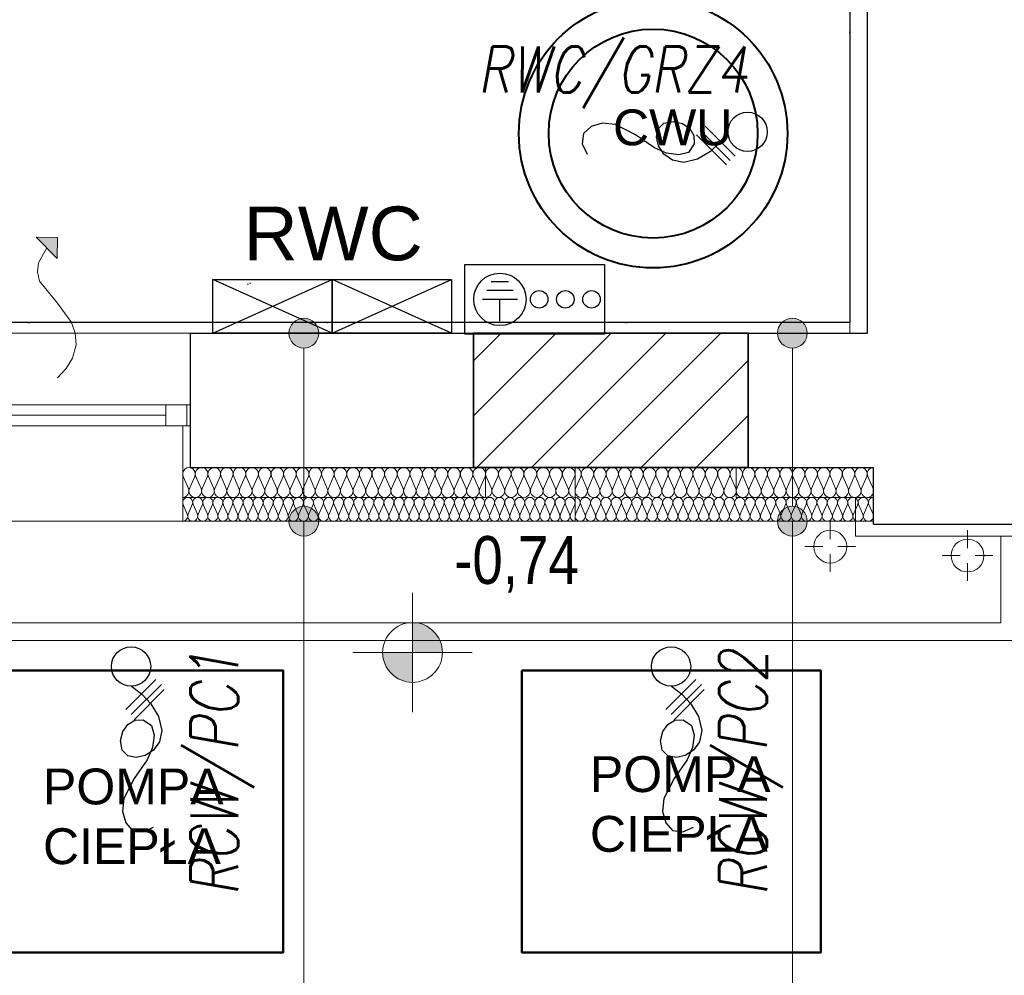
# Model space of a CAD drawing. Extents: x -558982 to 5119495, y -5290134 to 121759.
# Tile 235 of 256: x -427149 to -423849, y -22301 to -19101. Entities that reach past the tile are written whole.
import ezdxf
from ezdxf.enums import TextEntityAlignment as Align
from ezdxf.lldxf.tags import DXFTag

# ---------------------------------------------------------------- set-up
doc = ezdxf.new("R2010")
doc.units = 0
doc.header["$MEASUREMENT"] = 0
doc.linetypes.add('DASHDOTX2', pattern=[2, 1, -0.5, 0, -0.5])
doc.linetypes.add('Krawędzie ukryte', pattern=[150, 100, -50])
for name, color, linetype in [('#armatura', 7, 'Continuous'), ('#opisy', 7, 'Continuous'), ('A-Okna', 252, 'Continuous'), ('Arch ocieplenie', 252, 'Continuous'), ('Arch opisy', 252, 'Continuous'), ('Arch zmurowania', 252, 'Continuous'), ('Inwent Izolacje', 252, 'Continuous'), ('INWENT RZĘDNE', 252, 'Continuous')]:
    doc.layers.add(name, color=color, linetype=linetype)
for name, color, linetype, lineweight in [('#CIEPŁO', 1, 'Continuous', 30), ('$ IE INST. WYRÓWNWCZA', 1, 'Continuous', 30), ('$ IE INSTALACJA ELEKTRYCZNA', 1, 'Continuous', 30), ('$ IE TABLICE ELEKTRYCZNE', 1, 'Continuous', 30), ('$ IE WYPUSTY', 1, 'Continuous', 30), ('$ IE_OPISY', 7, 'Continuous', 25), ('$ IE_WYPUSTY', 1, 'Continuous', 30), ('A-Okna_Nr_Pióra__9', 252, 'Continuous', 13), ('Arch ocieplenie_Nr_Pióra__44', 252, 'Continuous', 13), ('Arch ocieplenie_Nr_Pióra__9', 252, 'Continuous', 13), ('Arch opisy_Nr_Pióra__21', 252, 'Continuous', 9), ('Arch teren_Nr_Pióra__5', 252, 'Continuous', 13), ('Arch wyburzenia_Nr_Pióra__2', 252, 'Continuous', 13), ('Arch wykończenie_Nr_Pióra__3', 252, 'Continuous', 18), ('Arch zmurowania_Nr_Pióra__21', 252, 'Continuous', 9), ('Arch zmurowania_Nr_Pióra__27', 252, 'Continuous', 35), ('INWENT DACH_Nr_Pióra__21', 252, 'Continuous', 9), ('Inwent Izolacje_Nr_Pióra__2', 252, 'Continuous', 13), ('INWENT RZĘDNE_Nr_Pióra__21', 252, 'Continuous', 9), ('INWENT. OKNA_Nr_Pióra__5', 252, 'Continuous', 13), ('INWENT.ŚCIANY_Nr_Pióra__1', 252, 'Continuous', 25), ('INWENT.ŚCIANY_Nr_Pióra__2', 252, 'Continuous', 13), ('INWENT.ŚCIANY_Nr_Pióra__21', 252, 'Continuous', 9)]:
    doc.layers.add(name, color=color, linetype=linetype, lineweight=lineweight)
doc.styles.add('Arial', font='arial.ttf', dxfattribs={"height": 50})
doc.styles.add('CP_ATTR', font='ROMANS.SHX')
doc.styles.add('GENERATED_STYLE_2', font='ARIALN.TTF')
doc.styles.add('ROMANS', font='romans.shx', dxfattribs={"width": 0.85})
doc.styles.get("Standard").update_dxf_attribs({"font": 'arial.ttf', "bigfont": 'BIGFONT.SHX'})
tags = doc.linetypes.add('DASH', pattern=[15, 10, -5]).pattern_tags.tags
tags[6:7] = [DXFTag(74, 4), DXFTag(75, 0), DXFTag(340, '0'), DXFTag(46, 0.0), DXFTag(50, 0.0), DXFTag(44, 0.0), DXFTag(45, 0.0)]
tags[4:5] = [DXFTag(74, 4), DXFTag(75, 0), DXFTag(340, '0'), DXFTag(46, 0.0), DXFTag(50, 0.0), DXFTag(44, 0.0), DXFTag(45, 0.0)]

# ---------------------------------------------------------------- blocks, each defined once
blk = doc.blocks.new('Izolacja cieplna 14_3', base_point=(-416244.9, 22812.6))
at = {"layer": 'Arch ocieplenie_Nr_Pióra__44', "linetype": 'Continuous'}
for p, q in [((-416243.5, 22756.5), (-416229.2, 22788.8)), ((-416226.3, 22788.8), (-416211.9, 22756.5)), ((-416209, 22756.5), (-416194.7, 22788.8)), ((-416191.8, 22788.8), (-416177.4, 22756.5)), ((-416174.5, 22756.5), (-416160.2, 22788.8)), ((-416157.3, 22788.8), (-416142.9, 22756.5)), ((-416140.1, 22756.5), (-416125.7, 22788.8)), ((-416122.8, 22788.8), (-416108.5, 22756.5)), ((-416105.6, 22756.5), (-416091.2, 22788.8)), ((-416088.3, 22788.8), (-416074, 22756.5)), ((-416071.1, 22756.5), (-416056.7, 22788.8)), ((-416053.8, 22788.8), (-416039.5, 22756.5)), ((-416036.6, 22756.5), (-416022.3, 22788.8)), ((-416019.4, 22788.8), (-416005, 22756.5)), ((-416002.1, 22756.5), (-415987.8, 22788.8)), ((-415984.9, 22788.8), (-415970.5, 22756.5)), ((-415967.6, 22756.5), (-415953.3, 22788.8)), ((-415950.4, 22788.8), (-415936.1, 22756.5)), ((-415933.2, 22756.5), (-415918.8, 22788.8)), ((-415915.9, 22788.8), (-415901.6, 22756.5)), ((-415898.7, 22756.5), (-415884.3, 22788.8)), ((-415881.4, 22788.8), (-415867.1, 22756.5)), ((-415864.2, 22756.5), (-415849.8, 22788.8)), ((-415846.9, 22788.8), (-415832.6, 22756.5)), ((-415829.7, 22756.5), (-415815.4, 22788.8)), ((-415812.5, 22788.8), (-415798.1, 22756.5)), ((-415795.2, 22756.5), (-415780.9, 22788.8)), ((-415778, 22788.8), (-415763.6, 22756.5)), ((-415760.7, 22756.5), (-415746.4, 22788.8)), ((-415743.5, 22788.8), (-415729.2, 22756.5)), ((-415726.3, 22756.5), (-415711.9, 22788.8)), ((-415709, 22788.8), (-415694.7, 22756.5)), ((-415691.8, 22756.5), (-415677.4, 22788.8)), ((-415674.5, 22788.8), (-415660.2, 22756.5)), ((-415657.3, 22756.5), (-415642.9, 22788.8)), ((-415640.1, 22788.8), (-415625.7, 22756.5)), ((-415622.8, 22756.5), (-415608.5, 22788.8)), ((-415605.6, 22788.8), (-415591.2, 22756.5)), ((-415588.3, 22756.5), (-415574, 22788.8)), ((-415571.1, 22788.8), (-415556.7, 22756.5)), ((-415553.8, 22756.5), (-415539.5, 22788.8)), ((-415536.6, 22788.8), (-415522.3, 22756.5)), ((-415519.4, 22756.5), (-415505, 22788.8)), ((-415502.1, 22788.8), (-415487.8, 22756.5)), ((-415484.9, 22756.5), (-415470.5, 22788.8)), ((-415467.6, 22788.8), (-415453.3, 22756.5)), ((-415450.4, 22756.5), (-415436.1, 22788.8)), ((-415433.2, 22788.8), (-415418.8, 22756.5)), ((-415415.9, 22756.5), (-415401.6, 22788.8)), ((-415398.7, 22788.8), (-415384.3, 22756.5)), ((-415381.4, 22756.5), (-415367.1, 22788.8)), ((-415364.2, 22788.8), (-415349.8, 22756.5)), ((-415346.9, 22756.5), (-415332.6, 22788.8)), ((-415329.7, 22788.8), (-415315.4, 22756.5)), ((-415312.5, 22756.5), (-415298.1, 22788.8)), ((-415295.2, 22788.8), (-415280.9, 22756.5)), ((-415278, 22756.5), (-415263.6, 22788.8)), ((-415260.7, 22788.8), (-415246.4, 22756.5))]:
    blk.add_line(p, q, dxfattribs=at)
for centre, start_param, end_param in [((-416244.9, 22795.6), 5.870392, 7.853982), ((-416210.5, 22795.6), 5.870392, 9.837571), ((-416176, 22795.6), 5.870392, 9.837571), ((-416141.5, 22795.6), 5.870392, 9.837571), ((-416107, 22795.6), 5.870392, 9.837571), ((-416072.5, 22795.6), 5.870392, 9.837571), ((-416038.1, 22795.6), 5.870392, 9.837571), ((-416003.6, 22795.6), 5.870392, 9.837571), ((-415969.1, 22795.6), 5.870392, 9.837571), ((-415934.6, 22795.6), 5.870392, 9.837571), ((-415900.1, 22795.6), 5.870392, 9.837571), ((-415865.6, 22795.6), 5.870392, 9.837571), ((-415831.2, 22795.6), 5.870392, 9.837571), ((-415796.7, 22795.6), 5.870392, 9.837571), ((-415762.2, 22795.6), 5.870392, 9.837571), ((-415727.7, 22795.6), 5.870392, 9.837571), ((-415693.2, 22795.6), 5.870392, 9.837571), ((-415658.7, 22795.6), 5.870392, 9.837571), ((-415624.3, 22795.6), 5.870392, 9.837571), ((-415589.8, 22795.6), 5.870392, 9.837571), ((-415555.3, 22795.6), 5.870392, 9.837571), ((-415520.8, 22795.6), 5.870392, 9.837571), ((-415486.3, 22795.6), 5.870392, 9.837571), ((-415451.8, 22795.6), 5.870392, 9.837571), ((-415417.4, 22795.6), 5.870392, 9.837571), ((-415382.9, 22795.6), 5.870392, 9.837571), ((-415348.4, 22795.6), 5.870392, 9.837571), ((-415313.9, 22795.6), 5.870392, 9.837571), ((-415279.4, 22795.6), 5.870392, 9.837571), ((-415244.9, 22795.6), 1.570796, 3.554385), ((-416227.7, 22749.6), 2.728799, 6.695979), ((-416193.2, 22749.6), 2.728799, 6.695979), ((-416158.7, 22749.6), 2.728799, 6.695979), ((-416124.3, 22749.6), 2.728799, 6.695979), ((-416089.8, 22749.6), 2.728799, 6.695979), ((-416055.3, 22749.6), 2.728799, 6.695979), ((-416020.8, 22749.6), 2.728799, 6.695979), ((-415986.3, 22749.6), 2.728799, 6.695979), ((-415951.8, 22749.6), 2.728799, 6.695979), ((-415917.4, 22749.6), 2.728799, 6.695979), ((-415882.9, 22749.6), 2.728799, 6.695979), ((-415848.4, 22749.6), 2.728799, 6.695979), ((-415813.9, 22749.6), 2.728799, 6.695979), ((-415779.4, 22749.6), 2.728799, 6.695979), ((-415744.9, 22749.6), 2.728799, 6.695979), ((-415710.5, 22749.6), 2.728799, 6.695979), ((-415676, 22749.6), 2.728799, 6.695979), ((-415641.5, 22749.6), 2.728799, 6.695979), ((-415607, 22749.6), 2.728799, 6.695979), ((-415572.5, 22749.6), 2.728799, 6.695979), ((-415538.1, 22749.6), 2.728799, 6.695979), ((-415503.6, 22749.6), 2.728799, 6.695979), ((-415469.1, 22749.6), 2.728799, 6.695979), ((-415434.6, 22749.6), 2.728799, 6.695979), ((-415400.1, 22749.6), 2.728799, 6.695979), ((-415365.6, 22749.6), 2.728799, 6.695979), ((-415331.2, 22749.6), 2.728799, 6.695979), ((-415296.7, 22749.6), 2.728799, 6.695979), ((-415262.2, 22749.6), 2.728799, 6.695979)]:
    blk.add_ellipse(centre, major_axis=(17.2, 0), ratio=0.986834, start_param=start_param, end_param=end_param, dxfattribs=at)
blk = doc.blocks.new('Izolacja cieplna 14_4', base_point=(-417559.9, 22732.6))
at = {"layer": 'Arch ocieplenie_Nr_Pióra__9', "linetype": 'Continuous'}
for p, q in [((-417558.5, 22788.8), (-417544.5, 22756.5)), ((-417541.7, 22756.5), (-417527.6, 22788.8)), ((-417524.8, 22788.8), (-417510.8, 22756.5)), ((-417508, 22756.5), (-417493.9, 22788.8)), ((-417491.1, 22788.8), (-417477.1, 22756.5)), ((-417474.2, 22756.5), (-417460.2, 22788.8)), ((-417457.4, 22788.8), (-417443.4, 22756.5)), ((-417440.5, 22756.5), (-417426.5, 22788.8)), ((-417423.7, 22788.8), (-417409.6, 22756.5)), ((-417406.8, 22756.5), (-417392.8, 22788.8)), ((-417389.9, 22788.8), (-417375.9, 22756.5)), ((-417373.1, 22756.5), (-417359.1, 22788.8)), ((-417356.2, 22788.8), (-417342.2, 22756.5)), ((-417339.4, 22756.5), (-417325.3, 22788.8)), ((-417322.5, 22788.8), (-417308.5, 22756.5)), ((-417305.6, 22756.5), (-417291.6, 22788.8)), ((-417288.8, 22788.8), (-417274.8, 22756.5)), ((-417271.9, 22756.5), (-417257.9, 22788.8)), ((-417255.1, 22788.8), (-417241, 22756.5)), ((-417238.2, 22756.5), (-417224.2, 22788.8)), ((-417221.4, 22788.8), (-417207.3, 22756.5)), ((-417204.5, 22756.5), (-417190.5, 22788.8)), ((-417187.6, 22788.8), (-417173.6, 22756.5)), ((-417170.8, 22756.5), (-417156.7, 22788.8)), ((-417153.9, 22788.8), (-417139.9, 22756.5)), ((-417137.1, 22756.5), (-417123, 22788.8)), ((-417120.2, 22788.8), (-417106.2, 22756.5)), ((-417103.3, 22756.5), (-417089.3, 22788.8)), ((-417086.5, 22788.8), (-417072.5, 22756.5)), ((-417069.6, 22756.5), (-417055.6, 22788.8)), ((-417052.8, 22788.8), (-417038.7, 22756.5)), ((-417035.9, 22756.5), (-417021.9, 22788.8)), ((-417019, 22788.8), (-417005, 22756.5)), ((-417002.2, 22756.5), (-416988.2, 22788.8)), ((-416985.3, 22788.8), (-416971.3, 22756.5)), ((-416968.5, 22756.5), (-416954.4, 22788.8)), ((-416951.6, 22788.8), (-416937.6, 22756.5)), ((-416934.7, 22756.5), (-416920.7, 22788.8)), ((-416917.9, 22788.8), (-416903.9, 22756.5)), ((-416901, 22756.5), (-416887, 22788.8)), ((-416884.2, 22788.8), (-416870.1, 22756.5)), ((-416867.3, 22756.5), (-416853.3, 22788.8)), ((-416850.5, 22788.8), (-416836.4, 22756.5)), ((-416833.6, 22756.5), (-416819.6, 22788.8)), ((-416816.7, 22788.8), (-416802.7, 22756.5)), ((-416799.9, 22756.5), (-416785.9, 22788.8)), ((-416783, 22788.8), (-416769, 22756.5)), ((-416766.2, 22756.5), (-416752.1, 22788.8)), ((-416749.3, 22788.8), (-416735.3, 22756.5)), ((-416732.4, 22756.5), (-416718.4, 22788.8)), ((-416715.6, 22788.8), (-416701.6, 22756.5)), ((-416698.7, 22756.5), (-416684.7, 22788.8)), ((-416681.9, 22788.8), (-416667.8, 22756.5)), ((-416665, 22756.5), (-416651, 22788.8)), ((-416648.1, 22788.8), (-416634.1, 22756.5)), ((-416631.3, 22756.5), (-416617.3, 22788.8)), ((-416614.4, 22788.8), (-416600.4, 22756.5)), ((-416597.6, 22756.5), (-416583.5, 22788.8)), ((-416580.7, 22788.8), (-416566.7, 22756.5)), ((-416563.9, 22756.5), (-416549.8, 22788.8)), ((-416547, 22788.8), (-416533, 22756.5)), ((-416530.1, 22756.5), (-416516.1, 22788.8)), ((-416513.3, 22788.8), (-416499.2, 22756.5)), ((-416496.4, 22756.5), (-416482.4, 22788.8)), ((-416479.6, 22788.8), (-416465.5, 22756.5)), ((-416462.7, 22756.5), (-416448.7, 22788.8)), ((-416445.8, 22788.8), (-416431.8, 22756.5)), ((-416429, 22756.5), (-416415, 22788.8)), ((-416412.1, 22788.8), (-416398.1, 22756.5)), ((-416395.3, 22756.5), (-416381.2, 22788.8)), ((-416378.4, 22788.8), (-416364.4, 22756.5)), ((-416361.5, 22756.5), (-416347.5, 22788.8)), ((-416344.7, 22788.8), (-416330.7, 22756.5)), ((-416327.8, 22756.5), (-416313.8, 22788.8)), ((-416311, 22788.8), (-416296.9, 22756.5)), ((-416294.1, 22756.5), (-416280.1, 22788.8)), ((-416277.2, 22788.8), (-416263.2, 22756.5)), ((-416260.4, 22756.5), (-416246.4, 22788.8))]:
    blk.add_line(p, q, dxfattribs=at)
for centre, start_param, end_param in [((-417543.1, 22795.6), 4.299595, 8.266775), ((-417509.4, 22795.6), 4.299595, 8.266775), ((-417475.7, 22795.6), 4.299595, 8.266775), ((-417441.9, 22795.6), 4.299595, 8.266775), ((-417408.2, 22795.6), 4.299595, 8.266775), ((-417374.5, 22795.6), 4.299595, 8.266775), ((-417340.8, 22795.6), 4.299595, 8.266775), ((-417307.1, 22795.6), 4.299595, 8.266775), ((-417273.3, 22795.6), 4.299595, 8.266775), ((-417239.6, 22795.6), 4.299595, 8.266775), ((-417205.9, 22795.6), 4.299595, 8.266775), ((-417172.2, 22795.6), 4.299595, 8.266775), ((-417138.5, 22795.6), 4.299595, 8.266775), ((-417104.8, 22795.6), 4.299595, 8.266775), ((-417071, 22795.6), 4.299595, 8.266775), ((-417037.3, 22795.6), 4.299595, 8.266775), ((-417003.6, 22795.6), 4.299595, 8.266775), ((-416969.9, 22795.6), 4.299595, 8.266775), ((-416936.2, 22795.6), 4.299595, 8.266775), ((-416902.4, 22795.6), 4.299595, 8.266775), ((-416868.7, 22795.6), 4.299595, 8.266775), ((-416835, 22795.6), 4.299595, 8.266775), ((-416801.3, 22795.6), 4.299595, 8.266775), ((-416767.6, 22795.6), 4.299595, 8.266775), ((-416733.9, 22795.6), 4.299595, 8.266775), ((-416700.1, 22795.6), 4.299595, 8.266775), ((-416666.4, 22795.6), 4.299595, 8.266775), ((-416632.7, 22795.6), 4.299595, 8.266775), ((-416599, 22795.6), 4.299595, 8.266775), ((-416565.3, 22795.6), 4.299595, 8.266775), ((-416531.5, 22795.6), 4.299595, 8.266775), ((-416497.8, 22795.6), 4.299595, 8.266775), ((-416464.1, 22795.6), 4.299595, 8.266775), ((-416430.4, 22795.6), 4.299595, 8.266775), ((-416396.7, 22795.6), 4.299595, 8.266775), ((-416363, 22795.6), 4.299595, 8.266775), ((-416329.2, 22795.6), 4.299595, 8.266775), ((-416295.5, 22795.6), 4.299595, 8.266775), ((-416261.8, 22795.6), 4.299595, 8.266775), ((-417559.9, 22749.6), 3.141593, 5.125182), ((-417526.2, 22749.6), 1.158004, 5.125183), ((-417492.5, 22749.6), 1.158004, 5.125183), ((-417458.8, 22749.6), 1.158004, 5.125183), ((-417425.1, 22749.6), 1.158004, 5.125183), ((-417391.4, 22749.6), 1.158004, 5.125183), ((-417357.6, 22749.6), 1.158004, 5.125183), ((-417323.9, 22749.6), 1.158004, 5.125183), ((-417290.2, 22749.6), 1.158004, 5.125183), ((-417256.5, 22749.6), 1.158004, 5.125183), ((-417222.8, 22749.6), 1.158004, 5.125183), ((-417189.1, 22749.6), 1.158004, 5.125183), ((-417155.3, 22749.6), 1.158004, 5.125183), ((-417121.6, 22749.6), 1.158004, 5.125183), ((-417087.9, 22749.6), 1.158004, 5.125183), ((-417054.2, 22749.6), 1.158004, 5.125183), ((-417020.5, 22749.6), 1.158004, 5.125183), ((-416986.7, 22749.6), 1.158004, 5.125183), ((-416953, 22749.6), 1.158004, 5.125183), ((-416919.3, 22749.6), 1.158004, 5.125183), ((-416885.6, 22749.6), 1.158004, 5.125183), ((-416851.9, 22749.6), 1.158004, 5.125183), ((-416818.2, 22749.6), 1.158004, 5.125183), ((-416784.4, 22749.6), 1.158004, 5.125183), ((-416750.7, 22749.6), 1.158004, 5.125183), ((-416717, 22749.6), 1.158004, 5.125183), ((-416683.3, 22749.6), 1.158004, 5.125183), ((-416649.6, 22749.6), 1.158004, 5.125183), ((-416615.8, 22749.6), 1.158004, 5.125183), ((-416582.1, 22749.6), 1.158004, 5.125183), ((-416548.4, 22749.6), 1.158004, 5.125183), ((-416514.7, 22749.6), 1.158004, 5.125183), ((-416481, 22749.6), 1.158004, 5.125183), ((-416447.3, 22749.6), 1.158004, 5.125183), ((-416413.5, 22749.6), 1.158004, 5.125183), ((-416379.8, 22749.6), 1.158004, 5.125183), ((-416346.1, 22749.6), 1.158004, 5.125183), ((-416312.4, 22749.6), 1.158004, 5.125183), ((-416278.7, 22749.6), 1.158004, 5.125183), ((-416244.9, 22749.6), 1.158004, 3.141593)]:
    blk.add_ellipse(centre, major_axis=(0, 17), ratio=0.990877, start_param=start_param, end_param=end_param, dxfattribs=at)
blk = doc.blocks.new('Izolacja cieplna 14_34', base_point=(-416544.9, 22812.6))
at = {"layer": 'Arch ocieplenie_Nr_Pióra__9', "linetype": 'Continuous'}
for p, q in [((-416543.1, 22882.8), (-416525.3, 22842.4)), ((-416521.7, 22842.4), (-416503.9, 22882.8)), ((-416500.3, 22882.8), (-416482.5, 22842.4)), ((-416478.9, 22842.4), (-416461, 22882.8)), ((-416457.4, 22882.8), (-416439.6, 22842.4)), ((-416436, 22842.4), (-416418.2, 22882.8)), ((-416414.6, 22882.8), (-416396.7, 22842.4)), ((-416393.1, 22842.4), (-416375.3, 22882.8)), ((-416371.7, 22882.8), (-416353.9, 22842.4)), ((-416350.3, 22842.4), (-416332.5, 22882.8)), ((-416328.9, 22882.8), (-416311, 22842.4)), ((-416307.4, 22842.4), (-416289.6, 22882.8)), ((-416286, 22882.8), (-416268.2, 22842.4)), ((-416264.6, 22842.4), (-416246.7, 22882.8))]:
    blk.add_line(p, q, dxfattribs=at)
for centre, start_param, end_param in [((-416523.5, 22891.3), 5.870392, 9.837571), ((-416480.7, 22891.3), 5.870392, 9.837571), ((-416437.8, 22891.3), 5.870392, 9.837571), ((-416394.9, 22891.3), 5.870392, 9.837571), ((-416352.1, 22891.3), 5.870392, 9.837571), ((-416309.2, 22891.3), 5.870392, 9.837571), ((-416266.4, 22891.3), 5.870392, 9.837571), ((-416544.9, 22833.9), 4.712389, 6.695979), ((-416502.1, 22833.9), 2.7288, 6.695979), ((-416459.2, 22833.9), 2.7288, 6.695979), ((-416416.4, 22833.9), 2.7288, 6.695979), ((-416373.5, 22833.9), 2.7288, 6.695979), ((-416330.7, 22833.9), 2.7288, 6.695979), ((-416287.8, 22833.9), 2.7288, 6.695979), ((-416244.9, 22833.9), 2.7288, 4.712389)]:
    blk.add_ellipse(centre, major_axis=(21.4, 0), ratio=0.992505, start_param=start_param, end_param=end_param, dxfattribs=at)
blk = doc.blocks.new('Izolacja cieplna 14_35', base_point=(-415704.9, 22912.6))
at = {"layer": 'Arch ocieplenie_Nr_Pióra__44', "linetype": 'Continuous'}
for p, q in [((-415703.2, 22842.4), (-415685.8, 22882.8)), ((-415682.3, 22882.8), (-415664.9, 22842.4)), ((-415661.4, 22842.4), (-415644, 22882.8)), ((-415640.5, 22882.8), (-415623.1, 22842.4)), ((-415619.6, 22842.4), (-415602.2, 22882.8)), ((-415598.6, 22882.8), (-415581.2, 22842.4)), ((-415577.7, 22842.4), (-415560.3, 22882.8)), ((-415556.8, 22882.8), (-415539.4, 22842.4)), ((-415535.9, 22842.4), (-415518.5, 22882.8)), ((-415515, 22882.8), (-415497.6, 22842.4)), ((-415494.1, 22842.4), (-415476.7, 22882.8)), ((-415473.2, 22882.8), (-415455.8, 22842.4)), ((-415452.3, 22842.4), (-415434.9, 22882.8)), ((-415431.4, 22882.8), (-415414, 22842.4)), ((-415410.5, 22842.4), (-415393.1, 22882.8)), ((-415389.6, 22882.8), (-415372.2, 22842.4)), ((-415368.6, 22842.4), (-415351.2, 22882.8)), ((-415347.7, 22882.8), (-415330.3, 22842.4)), ((-415326.8, 22842.4), (-415309.4, 22882.8)), ((-415305.9, 22882.8), (-415288.5, 22842.4)), ((-415285, 22842.4), (-415267.6, 22882.8)), ((-415264.1, 22882.8), (-415246.7, 22842.4))]:
    blk.add_line(p, q, dxfattribs=at)
for centre, start_param, end_param in [((-415704.9, 22891.3), 4.299596, 6.283185), ((-415663.1, 22891.3), 4.299595, 8.266774), ((-415621.3, 22891.3), 4.299595, 8.266774), ((-415579.5, 22891.3), 4.299595, 8.266774), ((-415537.7, 22891.3), 4.299595, 8.266774), ((-415495.9, 22891.3), 4.299595, 8.266774), ((-415454, 22891.3), 4.299595, 8.266774), ((-415412.2, 22891.3), 4.299595, 8.266774), ((-415370.4, 22891.3), 4.299595, 8.266774), ((-415328.6, 22891.3), 4.299595, 8.266774), ((-415286.8, 22891.3), 4.299595, 8.266774), ((-415244.9, 22891.3), 0, 1.983589), ((-415684, 22833.9), 1.158003, 5.125183), ((-415642.2, 22833.9), 1.158003, 5.125183), ((-415600.4, 22833.9), 1.158003, 5.125183), ((-415558.6, 22833.9), 1.158003, 5.125183), ((-415516.8, 22833.9), 1.158003, 5.125183), ((-415474.9, 22833.9), 1.158003, 5.125183), ((-415433.1, 22833.9), 1.158003, 5.125183), ((-415391.3, 22833.9), 1.158003, 5.125183), ((-415349.5, 22833.9), 1.158003, 5.125183), ((-415307.7, 22833.9), 1.158003, 5.125183), ((-415265.9, 22833.9), 1.158003, 5.125183)]:
    blk.add_ellipse(centre, major_axis=(0, 21.3), ratio=0.983146, start_param=start_param, end_param=end_param, dxfattribs=at)
blk = doc.blocks.new('Izolacja cieplna 14_36', base_point=(-416244.9, 22912.6))
at = {"layer": 'Arch ocieplenie_Nr_Pióra__44', "linetype": 'Continuous'}
for p, q in [((-416243.2, 22842.4), (-416225.9, 22882.8)), ((-416222.4, 22882.8), (-416205.2, 22842.4)), ((-416201.7, 22842.4), (-416184.4, 22882.8)), ((-416180.9, 22882.8), (-416163.6, 22842.4)), ((-416160.1, 22842.4), (-416142.8, 22882.8)), ((-416139.4, 22882.8), (-416122.1, 22842.4)), ((-416118.6, 22842.4), (-416101.3, 22882.8)), ((-416097.8, 22882.8), (-416080.5, 22842.4)), ((-416077, 22842.4), (-416059.8, 22882.8)), ((-416056.3, 22882.8), (-416039, 22842.4)), ((-416035.5, 22842.4), (-416018.2, 22882.8)), ((-416014.7, 22882.8), (-415997.5, 22842.4)), ((-415994, 22842.4), (-415976.7, 22882.8)), ((-415973.2, 22882.8), (-415955.9, 22842.4)), ((-415952.4, 22842.4), (-415935.2, 22882.8)), ((-415931.7, 22882.8), (-415914.4, 22842.4)), ((-415910.9, 22842.4), (-415893.6, 22882.8)), ((-415890.1, 22882.8), (-415872.8, 22842.4)), ((-415869.4, 22842.4), (-415852.1, 22882.8)), ((-415848.6, 22882.8), (-415831.3, 22842.4)), ((-415827.8, 22842.4), (-415810.5, 22882.8)), ((-415807, 22882.8), (-415789.8, 22842.4)), ((-415786.3, 22842.4), (-415769, 22882.8)), ((-415765.5, 22882.8), (-415748.2, 22842.4)), ((-415744.7, 22842.4), (-415727.5, 22882.8)), ((-415724, 22882.8), (-415706.7, 22842.4))]:
    blk.add_line(p, q, dxfattribs=at)
for centre, start_param, end_param in [((-416244.9, 22891.3), 4.299596, 6.283185), ((-416203.4, 22891.3), 4.299595, 8.266774), ((-416161.9, 22891.3), 4.299595, 8.266774), ((-416120.3, 22891.3), 4.299595, 8.266774), ((-416078.8, 22891.3), 4.299595, 8.266774), ((-416037.3, 22891.3), 4.299595, 8.266774), ((-415995.7, 22891.3), 4.299595, 8.266774), ((-415954.2, 22891.3), 4.299595, 8.266774), ((-415912.6, 22891.3), 4.299595, 8.266774), ((-415871.1, 22891.3), 4.299595, 8.266774), ((-415829.6, 22891.3), 4.299595, 8.266774), ((-415788, 22891.3), 4.299595, 8.266774), ((-415746.5, 22891.3), 4.299595, 8.266774), ((-415704.9, 22891.3), 6.283185, 8.266774), ((-416224.2, 22833.9), 1.158003, 5.125183), ((-416182.6, 22833.9), 1.158003, 5.125183), ((-416141.1, 22833.9), 1.158003, 5.125183), ((-416099.6, 22833.9), 1.158003, 5.125183), ((-416058, 22833.9), 1.158003, 5.125183), ((-416016.5, 22833.9), 1.158003, 5.125183), ((-415974.9, 22833.9), 1.158003, 5.125183), ((-415933.4, 22833.9), 1.158003, 5.125183), ((-415891.9, 22833.9), 1.158003, 5.125183), ((-415850.3, 22833.9), 1.158003, 5.125183), ((-415808.8, 22833.9), 1.158003, 5.125183), ((-415767.3, 22833.9), 1.158003, 5.125183), ((-415725.7, 22833.9), 1.158003, 5.125183)]:
    blk.add_ellipse(centre, major_axis=(0, 21.3), ratio=0.97657, start_param=start_param, end_param=end_param, dxfattribs=at)
blk = doc.blocks.new('Ściana_8', base_point=(-416584.9, 23362.6))
at = {"layer": 'Arch zmurowania_Nr_Pióra__21', "linetype": 'Continuous'}
h = blk.add_hatch(dxfattribs=at)
h.set_pattern_fill('Common_Brick', color=256, style=0, pattern_type=2)
h.set_pattern_definition([(45, (0, 0), (-91.92388, 91.92388), [])])
h.paths.add_polyline_path([(-416584.9, 22912.6), (-415664.9, 22912.6), (-415664.9, 23362.6), (-416584.9, 23362.6)], flags=0)
at = {"layer": 'Arch zmurowania_Nr_Pióra__27', "linetype": 'Continuous'}
for p, q in [((-415664.9, 23362.6), (-416584.9, 23362.6)), ((-416584.9, 23362.6), (-416584.9, 22912.6)), ((-415664.9, 22912.6), (-415664.9, 23362.6)), ((-416584.9, 22912.6), (-415664.9, 22912.6))]:
    blk.add_line(p, q, dxfattribs=at)
blk = doc.blocks.new('Izolacja cieplna 14_261', base_point=(-417559.9, 22812.6))
at = {"layer": 'Inwent Izolacje_Nr_Pióra__2', "linetype": 'Continuous'}
for p, q in [((-417558.2, 22882.8), (-417540.6, 22842.4)), ((-417537, 22842.4), (-417519.4, 22882.8)), ((-417515.9, 22882.8), (-417498.3, 22842.4)), ((-417494.7, 22842.4), (-417477.1, 22882.8)), ((-417473.6, 22882.8), (-417456, 22842.4)), ((-417452.4, 22842.4), (-417434.8, 22882.8)), ((-417431.3, 22882.8), (-417413.7, 22842.4)), ((-417410.2, 22842.4), (-417392.6, 22882.8)), ((-417389, 22882.8), (-417371.4, 22842.4)), ((-417367.9, 22842.4), (-417350.3, 22882.8)), ((-417346.7, 22882.8), (-417329.1, 22842.4)), ((-417325.6, 22842.4), (-417308, 22882.8)), ((-417304.4, 22882.8), (-417286.8, 22842.4)), ((-417283.3, 22842.4), (-417265.7, 22882.8)), ((-417262.1, 22882.8), (-417244.5, 22842.4)), ((-417241, 22842.4), (-417223.4, 22882.8)), ((-417219.8, 22882.8), (-417202.2, 22842.4)), ((-417198.7, 22842.4), (-417181.1, 22882.8)), ((-417177.5, 22882.8), (-417160, 22842.4)), ((-417156.4, 22842.4), (-417138.8, 22882.8)), ((-417135.3, 22882.8), (-417117.7, 22842.4)), ((-417114.1, 22842.4), (-417096.5, 22882.8)), ((-417093, 22882.8), (-417075.4, 22842.4)), ((-417071.8, 22842.4), (-417054.2, 22882.8)), ((-417050.7, 22882.8), (-417033.1, 22842.4)), ((-417029.5, 22842.4), (-417011.9, 22882.8)), ((-417008.4, 22882.8), (-416990.8, 22842.4)), ((-416987.2, 22842.4), (-416969.6, 22882.8)), ((-416966.1, 22882.8), (-416948.5, 22842.4)), ((-416944.9, 22842.4), (-416927.3, 22882.8)), ((-416923.8, 22882.8), (-416906.2, 22842.4)), ((-416902.7, 22842.4), (-416885.1, 22882.8)), ((-416881.5, 22882.8), (-416863.9, 22842.4)), ((-416860.4, 22842.4), (-416842.8, 22882.8)), ((-416839.2, 22882.8), (-416821.6, 22842.4)), ((-416818.1, 22842.4), (-416800.5, 22882.8)), ((-416796.9, 22882.8), (-416779.3, 22842.4)), ((-416775.8, 22842.4), (-416758.2, 22882.8)), ((-416754.6, 22882.8), (-416737, 22842.4)), ((-416733.5, 22842.4), (-416715.9, 22882.8)), ((-416712.3, 22882.8), (-416694.7, 22842.4)), ((-416691.2, 22842.4), (-416673.6, 22882.8)), ((-416670, 22882.8), (-416652.5, 22842.4)), ((-416648.9, 22842.4), (-416631.3, 22882.8)), ((-416627.8, 22882.8), (-416610.2, 22842.4)), ((-416606.6, 22842.4), (-416589, 22882.8)), ((-416585.5, 22882.8), (-416567.9, 22842.4)), ((-416564.3, 22842.4), (-416546.7, 22882.8))]:
    blk.add_line(p, q, dxfattribs=at)
for centre, start_param, end_param in [((-417538.8, 22891.3), 4.299595, 8.266775), ((-417496.5, 22891.3), 4.299595, 8.266775), ((-417454.2, 22891.3), 4.299595, 8.266775), ((-417411.9, 22891.3), 4.299595, 8.266775), ((-417369.6, 22891.3), 4.299595, 8.266775), ((-417327.3, 22891.3), 4.299595, 8.266775), ((-417285.1, 22891.3), 4.299595, 8.266775), ((-417242.8, 22891.3), 4.299595, 8.266775), ((-417200.5, 22891.3), 4.299595, 8.266775), ((-417158.2, 22891.3), 4.299595, 8.266775), ((-417115.9, 22891.3), 4.299595, 8.266775), ((-417073.6, 22891.3), 4.299595, 8.266775), ((-417031.3, 22891.3), 4.299595, 8.266775), ((-416989, 22891.3), 4.299595, 8.266775), ((-416946.7, 22891.3), 4.299595, 8.266775), ((-416904.4, 22891.3), 4.299595, 8.266775), ((-416862.1, 22891.3), 4.299595, 8.266775), ((-416819.8, 22891.3), 4.299595, 8.266775), ((-416777.6, 22891.3), 4.299595, 8.266775), ((-416735.3, 22891.3), 4.299595, 8.266775), ((-416693, 22891.3), 4.299595, 8.266775), ((-416650.7, 22891.3), 4.299595, 8.266775), ((-416608.4, 22891.3), 4.299595, 8.266775), ((-416566.1, 22891.3), 4.299595, 8.266775), ((-417559.9, 22833.9), 3.141593, 5.125182), ((-417517.7, 22833.9), 1.158004, 5.125183), ((-417475.4, 22833.9), 1.158004, 5.125183), ((-417433.1, 22833.9), 1.158004, 5.125183), ((-417390.8, 22833.9), 1.158004, 5.125183), ((-417348.5, 22833.9), 1.158004, 5.125183), ((-417306.2, 22833.9), 1.158004, 5.125183), ((-417263.9, 22833.9), 1.158004, 5.125183), ((-417221.6, 22833.9), 1.158004, 5.125183), ((-417179.3, 22833.9), 1.158004, 5.125183), ((-417137, 22833.9), 1.158004, 5.125183), ((-417094.7, 22833.9), 1.158004, 5.125183), ((-417052.4, 22833.9), 1.158004, 5.125183), ((-417010.2, 22833.9), 1.158004, 5.125183), ((-416967.9, 22833.9), 1.158004, 5.125183), ((-416925.6, 22833.9), 1.158004, 5.125183), ((-416883.3, 22833.9), 1.158004, 5.125183), ((-416841, 22833.9), 1.158004, 5.125183), ((-416798.7, 22833.9), 1.158004, 5.125183), ((-416756.4, 22833.9), 1.158004, 5.125183), ((-416714.1, 22833.9), 1.158004, 5.125183), ((-416671.8, 22833.9), 1.158004, 5.125183), ((-416629.5, 22833.9), 1.158004, 5.125183), ((-416587.2, 22833.9), 1.158004, 5.125183), ((-416544.9, 22833.9), 1.158004, 3.141593)]:
    blk.add_ellipse(centre, major_axis=(0, 21.3), ratio=0.994265, start_param=start_param, end_param=end_param, dxfattribs=at)
blk = doc.blocks.new('Krzywa_4', base_point=(-417979.9, 23212.6))
at = {"layer": 'A-Okna_Nr_Pióra__9', "linetype": 'Continuous'}
blk.add_hatch(color=256, dxfattribs=at).paths.add_polyline_path([(-417979.9, 23683.2), (-417980.4, 23612.5), (-418050.7, 23683.6)], flags=0)
for p, q in [((-417979.9, 23683.2), (-418050.7, 23683.6)), ((-417980.4, 23612.5), (-418050.7, 23683.6)), ((-417979.9, 23683.2), (-417980.4, 23612.5))]:
    blk.add_line(p, q, dxfattribs=at)
at = {"layer": 'A-Okna_Nr_Pióra__9', "linetype": 'Continuous', "flags": 128}
blk.add_lwpolyline([(-417979.9, 23212.6), (-417950.8, 23243.8), (-417929.5, 23278.8), (-417917.3, 23323.5), (-417919.9, 23362.2), (-417932.8, 23398.7), (-417979.9, 23463.2), (-418039.6, 23536.5), (-418046.7, 23568.5), (-418042.7, 23598.4), (-418015.5, 23648)], dxfattribs=at)
blk = doc.blocks.new('Koty wysokościowe_5', base_point=(-416789.8, 22293))
at = {"layer": 'INWENT RZĘDNE_Nr_Pióra__21', "linetype": 'Continuous'}
for points in [[(-416789.8, 22293), (-416689.8, 22293), (-416697.4, 22331.2), (-416719.1, 22363.7), (-416751.6, 22385.4), (-416789.8, 22393)], [(-416789.8, 22293), (-416889.8, 22293), (-416882.2, 22254.7), (-416860.5, 22222.3), (-416828.1, 22200.6), (-416789.8, 22193)]]:
    blk.add_hatch(color=256, dxfattribs=at).paths.add_polyline_path(points, flags=0)
for p, q in [((-416789.8, 22093), (-416789.8, 22493)), ((-416989.8, 22293), (-416589.8, 22293))]:
    blk.add_line(p, q, dxfattribs=at)
blk.add_circle((-416789.8, 22293), 100, dxfattribs=at)
at = {"layer": 'INWENT RZĘDNE_Nr_Pióra__21', "insert": (-416650.2, 22493), "char_height": 160, "attachment_point": 7, "style": 'GENERATED_STYLE_2'}
blk.add_mtext('{-0,74}', dxfattribs=at)
blk = doc.blocks.new('Linia_50', base_point=(-417153.8, 22732.6))
at = {"layer": 'Arch opisy_Nr_Pióra__21', "linetype": 'Continuous'}
blk.add_line((-417153.8, 22732.6), (-417153.8, 20652.8), dxfattribs=at)
blk.add_circle((-417153.8, 20352.8), 300, dxfattribs=at)
blk = doc.blocks.new('Linia_51', base_point=(-417153.8, 23362.6))
at = {"layer": 'Arch opisy_Nr_Pióra__21', "linetype": 'Continuous'}
for points in [[(-417103.8, 23362.6), (-417107.6, 23381.7), (-417118.4, 23398), (-417134.6, 23408.8), (-417153.8, 23412.6), (-417172.9, 23408.8), (-417189.1, 23398), (-417199.9, 23381.7), (-417203.8, 23362.6), (-417199.9, 23343.5), (-417189.1, 23327.3), (-417172.9, 23316.4), (-417153.8, 23312.6), (-417134.6, 23316.4), (-417118.4, 23327.3), (-417107.6, 23343.5)], [(-417103.8, 22732.6), (-417107.6, 22751.7), (-417118.4, 22768), (-417134.6, 22778.8), (-417153.8, 22782.6), (-417172.9, 22778.8), (-417189.1, 22768), (-417199.9, 22751.7), (-417203.8, 22732.6), (-417199.9, 22713.5), (-417189.1, 22697.3), (-417172.9, 22686.4), (-417153.8, 22682.6), (-417134.6, 22686.4), (-417118.4, 22697.3), (-417107.6, 22713.5)]]:
    blk.add_hatch(color=256, dxfattribs=at).paths.add_polyline_path(points, flags=0)
blk.add_line((-417153.8, 23312.6), (-417153.8, 22782.6), dxfattribs=at)
for centre in [(-417153.8, 23362.6), (-417153.8, 22732.6)]:
    blk.add_circle(centre, 50, dxfattribs=at)
blk = doc.blocks.new('Linia_54', base_point=(-415516.9, 22732.6))
at = {"layer": 'Arch opisy_Nr_Pióra__21', "linetype": 'Continuous'}
blk.add_line((-415516.9, 22732.6), (-415516.9, 20652.8), dxfattribs=at)
blk.add_circle((-415516.9, 20352.8), 300, dxfattribs=at)
blk = doc.blocks.new('Linia_55', base_point=(-415516.9, 23362.6))
at = {"layer": 'Arch opisy_Nr_Pióra__21', "linetype": 'Continuous'}
for points in [[(-415466.9, 23362.6), (-415470.7, 23381.7), (-415481.6, 23398), (-415497.8, 23408.8), (-415516.9, 23412.6), (-415536, 23408.8), (-415552.3, 23398), (-415563.1, 23381.7), (-415566.9, 23362.6), (-415563.1, 23343.5), (-415552.3, 23327.3), (-415536, 23316.4), (-415516.9, 23312.6), (-415497.8, 23316.4), (-415481.6, 23327.3), (-415470.7, 23343.5)], [(-415466.9, 22732.6), (-415470.7, 22751.7), (-415481.6, 22768), (-415497.8, 22778.8), (-415516.9, 22782.6), (-415536, 22778.8), (-415552.3, 22768), (-415563.1, 22751.7), (-415566.9, 22732.6), (-415563.1, 22713.5), (-415552.3, 22697.3), (-415536, 22686.4), (-415516.9, 22682.6), (-415497.8, 22686.4), (-415481.6, 22697.3), (-415470.7, 22713.5)]]:
    blk.add_hatch(color=256, dxfattribs=at).paths.add_polyline_path(points, flags=0)
blk.add_line((-415516.9, 23312.6), (-415516.9, 22782.6), dxfattribs=at)
for centre in [(-415516.9, 23362.6), (-415516.9, 22732.6)]:
    blk.add_circle(centre, 50, dxfattribs=at)
blk = doc.blocks.new('ZAPAS KABLA')
at = {"layer": '$ IE WYPUSTY', "linetype": 'ByBlock'}
blk.add_lwpolyline([(0, -0.0716), (0.017, -0.0856), (0.0315, -0.1019), (0.0437, -0.1235), (0.0486, -0.147), (0.0444, -0.1659), (0.0339, -0.1799), (0.0197, -0.1885), (0.0045, -0.1914), (-0.009, -0.1882), (-0.0183, -0.1786), (-0.0206, -0.1621), (-0.0164, -0.1472), (-0.0079, -0.1355), (0.0038, -0.1288), (0.018, -0.1287), (0.0319, -0.1383), (0.0359, -0.155), (0.0323, -0.1752), (0.0231, -0.1955), (0.0003, -0.2267), (-0.018, -0.2597), (-0.0204, -0.2812), (-0.0157, -0.3004), (-0.0044, -0.3134), (0.0129, -0.3163), (0.0308, -0.3086)], dxfattribs=at)
blk.add_circle((0, -0.0387), 0.0329, dxfattribs=at)

msp = doc.modelspace()

# ---------------------------------------------------------------- hatches: boundary and pattern name
at = {"layer": 'Arch wyburzenia_Nr_Pióra__2', "linetype": 'Continuous'}
h = msp.add_hatch(dxfattribs=at)
h.set_pattern_fill('Cut_Stone', color=256, angle=270, style=0, pattern_type=2)
h.set_pattern_definition([(315, (-452404.59, -438795.5), (63.63961, 63.63961), [0, -60, 0, -90]), (20, (-452404.59, -438995.5), (30.781813, -84.572336), [0, -44, 0, -76])])
h.paths.add_polyline_path([(-426302, -19970.6), (-426472, -19970.6), (-426472, -20010.6), (-426402, -20010.6), (-426402, -20045.6), (-426302, -20045.6), (-426302, -20010.6)], flags=0)

# ---------------------------------------------------------------- linework, layer by layer
at = {"layer": '#armatura', "color": 252, "lineweight": 50}
for points in [[(-427267.6, -21280.6), (-427267.6, -22224.6), (-426265.6, -22224.6), (-426265.6, -21280.6)], [(-425465.6, -21280.6), (-425465.6, -22224.6), (-424463.6, -22224.6), (-424463.6, -21280.6)]]:
    msp.add_lwpolyline(points, close=True, dxfattribs=at)
at = {"layer": '#CIEPŁO', "color": 252, "linetype": 'DASH', "lineweight": 40, "ltscale": 10}
msp.add_circle((-425026, -19482.3), 450, dxfattribs=at)
at = {"layer": '#CIEPŁO', "color": 252, "lineweight": 40}
msp.add_circle((-425026, -19482.3), 350, dxfattribs=at)
at = {"layer": '$ IE INST. WYRÓWNWCZA', "color": 3, "ltscale": 30}
for points in [[(-424367.5, -17392.3), (-424367.5, -20115.2)], [(-424367.5, -20115.2), (-427810.2, -20115.2)]]:
    msp.add_lwpolyline(points, dxfattribs=at)
at = {"layer": '$ IE INST. WYRÓWNWCZA', "color": 2, "linetype": 'DASHDOTX2', "ltscale": 500}
for points in [[(-424367.5, -17392.3), (-424367.5, -20115.2)], [(-424367.5, -20115.2), (-427810.2, -20115.2)]]:
    msp.add_lwpolyline(points, dxfattribs=at)
at = {"layer": '$ IE INSTALACJA ELEKTRYCZNA', "color": 7}
for p, q in [((-425510.3, -19979), (-425568.8, -19979)), ((-425495.6, -20008.2), (-425583.4, -20008.2)), ((-425481, -20037.5), (-425598, -20037.5)), ((-425539.5, -20110.6), (-425539.5, -20037.5))]:
    msp.add_line(p, q, dxfattribs=at)
at = {"layer": '$ IE INSTALACJA ELEKTRYCZNA'}
msp.add_lwpolyline([(-425188.5, -20154.5), (-425656.5, -20154.5), (-425656.5, -19920.5), (-425188.5, -19920.5)], close=True, dxfattribs=at)
msp.add_circle((-425539.5, -20037.5), 87.8, dxfattribs=at)
at = {"layer": '$ IE INSTALACJA ELEKTRYCZNA', "color": 7}
for centre in [(-425407.9, -20037.5), (-425320.1, -20037.5), (-425232.4, -20037.5)]:
    msp.add_circle(centre, 29.3, dxfattribs=at)
at = {"layer": '$ IE TABLICE ELEKTRYCZNE'}
for points in [[(-426102, -20150.6), (-426502, -20150.6), (-426502, -19970.6), (-426102, -19970.6)], [(-425702, -20150.6), (-426102, -20150.6), (-426102, -19970.6), (-425702, -19970.6)]]:
    msp.add_lwpolyline(points, close=True, dxfattribs=at)
for points in [[(-426102, -20150.6), (-426502, -19970.6)], [(-426502, -20150.6), (-426102, -19970.6)], [(-425702, -20150.6), (-426102, -19970.6)], [(-426102, -20150.6), (-425702, -19970.6)]]:
    msp.add_lwpolyline(points, dxfattribs=at)
at = {"layer": '$ IE_WYPUSTY', "color": 7}
for points in [[(-424851.5, -19457.1), (-424750.8, -19557.8)], [(-424880.6, -19486.2), (-424779.9, -19586.9)], [(-424868.1, -19471.2), (-424767.4, -19571.9)], [(-426793.1, -21411.5), (-426692.4, -21310.8)], [(-424983.6, -21411.5), (-424882.9, -21310.8)], [(-426774.7, -21428), (-426674, -21327.3)], [(-426765.5, -21445.4), (-426664.8, -21344.7)], [(-424965.2, -21428), (-424864.5, -21327.3)], [(-424956, -21445.4), (-424855.4, -21344.7)]]:
    msp.add_lwpolyline(points, dxfattribs=at)
at = {"layer": 'Arch teren_Nr_Pióra__5', "linetype": 'Continuous'}
for p, q in [((-423861.5, -20830.6), (-423861.2, -21120.6)), ((-423861.2, -21120.6), (-431907.5, -21120.6)), ((-423801.1, -21180.6), (-431907.5, -21180.6))]:
    msp.add_line(p, q, dxfattribs=at)
at = {"layer": 'Arch wykończenie_Nr_Pióra__3', "linetype": 'Continuous'}
for p, q in [((-426602.5, -20780.6), (-426602.5, -20460.6)), ((-425287.5, -20780.6), (-425287.5, -20600.6)), ((-426602.5, -20780.6), (-425587.5, -20780.6)), ((-425587.5, -20780.6), (-424747.5, -20780.6)), ((-424747.5, -20780.6), (-424287.5, -20780.6))]:
    msp.add_line(p, q, dxfattribs=at)
at = {"layer": 'INWENT DACH_Nr_Pióra__21', "linetype": 'Continuous'}
for p, q in [((-424432.5, -20840.6), (-424432.5, -20780.6)), ((-423972.5, -20870.6), (-423972.5, -20810.6)), ((-424457.5, -20865.6), (-424517.5, -20865.6)), ((-424407.5, -20865.6), (-424347.5, -20865.6)), ((-424432.5, -20890.6), (-424432.5, -20950.6)), ((-423997.5, -20895.6), (-424057.5, -20895.6)), ((-423947.5, -20895.6), (-423887.5, -20895.6)), ((-423972.5, -20920.6), (-423972.5, -20980.6))]:
    msp.add_line(p, q, dxfattribs=at)
for centre in [(-424432.5, -20865.6), (-423972.5, -20895.6)]:
    msp.add_circle(centre, 55, dxfattribs=at)
at = {"layer": 'INWENT. OKNA_Nr_Pióra__5', "linetype": 'Continuous'}
for p, q in [((-427467.5, -20390.6), (-426577.5, -20390.6)), ((-426658.5, -20390.6), (-426658.5, -20460.6)), ((-426588.5, -20390.6), (-426588.5, -20460.6)), ((-427388.5, -20425.6), (-426658.5, -20425.6)), ((-427467.5, -20460.6), (-426577.5, -20460.6))]:
    msp.add_line(p, q, dxfattribs=at)
at = {"layer": 'INWENT.ŚCIANY_Nr_Pióra__1', "linetype": 'Continuous'}
for p, q in [((-424307.5, -19230.6), (-424307.5, -17380.6)), ((-424307.5, -20150.6), (-424307.5, -19230.6)), ((-426577.5, -20150.6), (-426577.5, -20600.6)), ((-426577.5, -20150.6), (-425757.5, -20150.6)), ((-425757.5, -20150.6), (-425627.5, -20150.6)), ((-425627.5, -20150.6), (-425627.5, -20600.6)), ((-424707.5, -20150.6), (-424707.5, -20600.6)), ((-424707.5, -20150.6), (-424307.5, -20150.6)), ((-426577.5, -20600.6), (-425627.5, -20600.6)), ((-424707.5, -20600.6), (-424287.5, -20600.6)), ((-424287.5, -20790.6), (-424287.5, -20600.6)), ((-424287.5, -20790.6), (-423167.5, -20790.6))]:
    msp.add_line(p, q, dxfattribs=at)
at = {"layer": 'INWENT.ŚCIANY_Nr_Pióra__2', "linetype": 'Krawędzie ukryte'}
msp.add_line((-426364.2, -20150.6), (-426464.2, -20150.6), dxfattribs=at)
at = {"layer": 'INWENT.ŚCIANY_Nr_Pióra__2', "linetype": 'Continuous'}
for p, q in [((-425587.5, -20700.6), (-425587.5, -20600.6)), ((-424747.5, -20700.6), (-424747.5, -20600.6)), ((-426602.5, -20700.6), (-425587.5, -20700.6)), ((-424747.5, -20700.6), (-424287.5, -20700.6))]:
    msp.add_line(p, q, dxfattribs=at)
at = {"layer": 'INWENT.ŚCIANY_Nr_Pióra__21', "linetype": 'Continuous'}
for p, q in [((-424367.5, -19230.6), (-424367.5, -17380.6)), ((-424367.5, -20150.6), (-424367.5, -19230.6)), ((-427467.5, -20150.6), (-426577.5, -20150.6)), ((-425627.5, -20150.6), (-424707.5, -20150.6)), ((-424347.5, -20830.6), (-424347.5, -20700.6)), ((-427442.5, -20780.6), (-426602.5, -20780.6)), ((-424347.5, -20830.6), (-422182, -20830.6))]:
    msp.add_line(p, q, dxfattribs=at)

# ---------------------------------------------------------------- block references
at = {"layer": '$ IE_WYPUSTY', "xscale": 1999.99999999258, "yscale": 1999.99999999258, "zscale": 1999.99999999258}
for p, rotation in [((-424632.2, -19474.2), 271.464175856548), ((-426777.5, -21189.6), 1.464175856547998), ((-424968, -21189.6), 1.464175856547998)]:
    msp.add_blockref('ZAPAS KABLA', p, dxfattribs=dict(at, rotation=rotation))
at = {"layer": 'A-Okna', "color": 135, "linetype": 'Continuous', "lineweight": 13, "true_color": 0x3dad99}
msp.add_blockref('Krzywa_4', (-427022.5, -20300.6), dxfattribs=at)
at = {"layer": 'Arch ocieplenie', "color": 104, "linetype": 'Continuous', "lineweight": 13, "true_color": 0x029e21}
for name, p in [('Izolacja cieplna 14_34', (-425587.5, -20700.6)), ('Izolacja cieplna 14_36', (-425287.5, -20600.6)), ('Izolacja cieplna 14_35', (-424747.5, -20600.6)), ('Izolacja cieplna 14_4', (-426602.5, -20780.6)), ('Izolacja cieplna 14_3', (-425287.5, -20700.6))]:
    msp.add_blockref(name, p, dxfattribs=at)
at = {"layer": 'Arch opisy', "linetype": 'Continuous'}
for name, p in [('Linia_51', (-426196.3, -20150.6)), ('Linia_55', (-424559.5, -20150.6)), ('Linia_50', (-426196.3, -20780.6)), ('Linia_54', (-424559.5, -20780.6))]:
    msp.add_blockref(name, p, dxfattribs=at)
at = {"layer": 'Arch zmurowania'}
msp.add_blockref('Ściana_8', (-425627.5, -20150.6), dxfattribs=at)
at = {"layer": 'Inwent Izolacje', "color": 104, "linetype": 'Continuous', "lineweight": 13, "true_color": 0x029e21}
msp.add_blockref('Izolacja cieplna 14_261', (-426602.5, -20700.6), dxfattribs=at)
at = {"layer": 'INWENT RZĘDNE'}
msp.add_blockref('Koty wysokościowe_5', (-425832.4, -21220.2), dxfattribs=at)

# ---------------------------------------------------------------- texts
at = {"layer": '#opisy', "color": 252, "char_height": 120, "width": 1720, "attachment_point": 1}
for s, insert in [('CWU', (-425160.7, -19401.5)), ('POMPA \\PCIEPŁA\\P', (-425238, -21567.7)), ('POMPA \\PCIEPŁA\\W0.8;\\P', (-427070.6, -21609))]:
    msp.add_mtext(s, dxfattribs=dict(at, insert=insert))
at = {"layer": '$ IE INSTALACJA ELEKTRYCZNA', "color": 7, "style": 'CP_ATTR', "flags": 9}
for tag, p in [('PRODUCT-TYPE', (-425395.6, -20032)), ('POWER', (-425395.7, -20032)), ('VOLTAGE', (-425395.7, -20032.1)), ('GROUP', (-425395.7, -20032.1)), ('PRODUCER', (-425395.7, -20032.1)), ('ARTICLE', (-425395.7, -20032.1)), ('WEIGHT', (-425395.7, -20032.1)), ('ORDER-NO', (-425395.6, -20032)), ('NAME', (-425395.6, -20032.1)), ('NUMBER', (-425395.6, -20032.1)), ('CHARACTER', (-425395.6, -20032.1)), ('OTHER', (-425395.7, -20032.1))]:
    msp.add_attdef(tag, text='', height=0.0146, rotation=180, dxfattribs=at).set_placement(p, align=Align.MIDDLE_LEFT)
at = {"layer": '$ IE_OPISY', "color": 7, "lineweight": 30, "style": 'ROMANS', "oblique": 10, "width": 0.8}
msp.add_text('RWC/GRZ4', height=155, dxfattribs=at).set_placement((-425613.3, -19345.1))
at = {"layer": '$ IE_OPISY', "color": 7, "lineweight": 30, "style": 'Arial'}
msp.add_text('RWC', height=180, dxfattribs=at).set_placement((-426398.3, -19906.6, -0.8))
at = {"layer": '$ IE_OPISY', "color": 7, "lineweight": 30, "style": 'ROMANS', "oblique": 10, "width": 0.8}
for s, p in [('RCW/PC1', (-426416.6, -22035.8)), ('RCW/PC2', (-424644.5, -22035.8))]:
    msp.add_text(s, height=160, rotation=90.0202, dxfattribs=at).set_placement(p)

doc.saveas('drawing.dxf')
